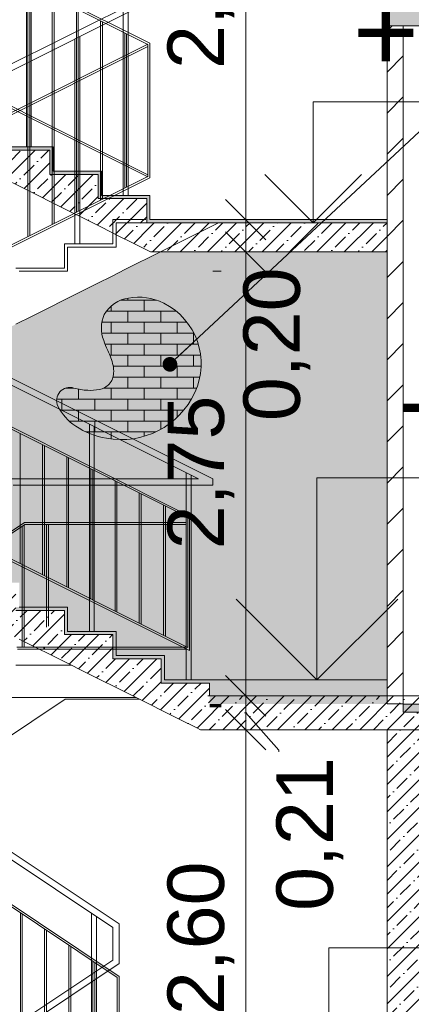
# Model space of a CAD drawing. Header units: millimetres. Extents: x -467606 to 1964440, y -17510 to 201584.
# Tile 43 of 43: x -439372 to -436945, y 2100 to 8197. Entities that reach past the tile are written whole.
import ezdxf

# ---------------------------------------------------------------- set-up
doc = ezdxf.new("R2010")
doc.units = ezdxf.units.MM
doc.header["$MEASUREMENT"] = 0
doc.set_wipeout_variables(frame=1)
doc.linetypes.add('Wipeout_Contour', pattern=[1000, 0, -1000])
for name, color, linetype, lineweight in [('0_Ном._пера__1', 7, 'Continuous', 0), ('0_Ном._пера__120', 7, 'Continuous', 0), ('АР-вертикальная связь - Лестница.АР_Ном._пера__1', 7, 'Continuous', 0), ('АР-вертикальная связь - Лестница.АР_Ном._пера__101', 252, 'Continuous', 0), ('АР-вертикальная связь - Лестница.АР_Ном._пера__120', 7, 'Continuous', 0), ('АР-вертикальная связь - Лестница.АР_Ном._пера__21', 7, 'Continuous', 5), ('АР-Стены_внешние_.АР_Ном._пера__1', 7, 'Continuous', 0), ('АР-Стены_внешние_.АР_Ном._пера__251', 7, 'Continuous', 9), ('АР-Стены_внутренние_пилоны.АР_Ном._пера__1', 7, 'Continuous', 0), ('АР-Стены_Перегородки_общ пом_1этаж.АР_Ном._пера__1', 7, 'Continuous', 0), ('АР-Стены_Перегородки_общ пом_1этаж.АР_Ном._пера__120', 7, 'Continuous', 0), ('АР-Чертеж-Размеры.АР_Ном._пера__1', 7, 'Continuous', 0)]:
    doc.layers.add(name, color=color, linetype=linetype, lineweight=lineweight)
doc.layers.add('АР-вертикальная связь - Лестница.АР', color=7, linetype='Continuous')
doc.layers.add('АР-Чертеж-Размеры.АР', color=7, linetype='Continuous')
doc.layers.add('АР-вертикальная связь - Лестница.АР_Ном._пера__102', color=7, linetype='Continuous', lineweight=5, true_color=0xcccccc)
doc.layers.add('АР-вертикальная связь - Лестница.АР_Ном._пера__180', color=7, linetype='Continuous', lineweight=5, true_color=0xd6cda7)
doc.styles.add('РЎР“Р•РќР•Р\xa0Р\x98Р\xa0_РЎРўР\x98Р›Р¬_1', font='arial.ttf')
doc.dimstyles.new('СГЕНЕРИР_СТИЛЬ__2', dxfattribs={"dimtxt": 350, "dimasz": 237.5, "dimexe": 0.18, "dimexo": 300000, "dimgap": 0, "dimtad": 1, "dimlfac": 0.001, "dimzin": 0, "dimdsep": 46, "dimtxsty": 'РЎР“Р•РќР•Р\xa0Р\x98Р\xa0_РЎРўР\x98Р›Р¬_1', "dimblk": 'ARROWHEAD_6', "dimblk1": 'ARROWHEAD_6', "dimblk2": 'ARROWHEAD_6', "dimcen": 0.09, "dimclrd": 7, "dimclre": 7, "dimclrt": 7, "dimadec": 0, "dimazin": 0, "dimtfac": 1, "dimtdec": 4, "dimtmove": 0, "dimatfit": 3, "dimfxl": 1, "dimtolj": 1, "dimtzin": 0, "dimarcsym": 0})
doc.dimstyles.new('СГЕНЕРИР_СТИЛЬ__3', dxfattribs={"dimtxt": 350, "dimasz": 237.5, "dimexe": 0.18, "dimexo": 300000, "dimgap": 0, "dimtad": 1, "dimlfac": 0.001, "dimzin": 0, "dimdsep": 46, "dimtxsty": 'РЎР“Р•РќР•Р\xa0Р\x98Р\xa0_РЎРўР\x98Р›Р¬_1', "dimblk": 'ARROWHEAD_6', "dimblk1": 'ARROWHEAD_6', "dimblk2": 'ARROWHEAD_6', "dimcen": 0.09, "dimclrd": 7, "dimclre": 7, "dimclrt": 7, "dimadec": 0, "dimazin": 0, "dimtfac": 1, "dimtdec": 4, "dimtmove": 2, "dimatfit": 3, "dimfxl": 1, "dimtolj": 1, "dimtzin": 0, "dimarcsym": 0})
doc.dimstyles.new('СГЕНЕРИР_СТИЛЬ__4', dxfattribs={"dimtxt": 350, "dimasz": 237.5, "dimexe": 0.18, "dimexo": 300000, "dimgap": 0, "dimtad": 1, "dimtih": 1, "dimtoh": 1, "dimlfac": 0.001, "dimzin": 0, "dimdsep": 46, "dimtxsty": 'РЎР“Р•РќР•Р\xa0Р\x98Р\xa0_РЎРўР\x98Р›Р¬_1', "dimblk": 'ARROWHEAD_6', "dimblk1": 'ARROWHEAD_6', "dimblk2": 'ARROWHEAD_6', "dimcen": 0.09, "dimclrd": 7, "dimclre": 7, "dimclrt": 7, "dimadec": 0, "dimazin": 0, "dimtfac": 1, "dimtdec": 4, "dimtmove": 0, "dimatfit": 3, "dimfxl": 1, "dimtolj": 1, "dimtzin": 0, "dimarcsym": 0})
doc.dimstyles.new('СГЕНЕРИР_СТИЛЬ__8', dxfattribs={"dimtxt": 0.18, "dimasz": 182.4, "dimexe": 0.18, "dimexo": 0.0625, "dimgap": 0, "dimtad": 0, "dimtih": 1, "dimtoh": 1, "dimdec": 4, "dimzin": 0, "dimdsep": 46, "dimcen": 0.09, "dimadec": 0, "dimazin": 0, "dimtfac": 1, "dimtdec": 4, "dimtmove": 0, "dimatfit": 3, "dimldrblk": 'ARROWHEAD_11', "dimfxl": 1, "dimtolj": 1, "dimtzin": 0, "dimarcsym": 0})
pattern_1 = [(45, (0, 0), (-84.852814, 84.852814), []), (45, (-42.43, 42.43), (-84.852814, 84.852814), [90, -30, 0, -30])]

# ---------------------------------------------------------------- blocks, each defined once
blk = doc.blocks.new('Линейный Размер_20_3', base_point=(-437529.4, 4109.5))
at = {"layer": 'АР-Чертеж-Размеры.АР_Ном._пера__1', "color": 7, "linetype": 'Continuous', "lineweight": 0}
for p, q in [((-437529.4, 4109.5), (-437529.4, 5359.5)), ((-437529.4, 5359.5), (-435345.3, 5359.5)), ((-437529.4, 4109.5), (-438029.4, 4609.5)), ((-437029.4, 4609.5), (-437529.4, 4109.5)), ((-437529.4, 4109.5), (-437904.4, 4109.5)), ((-437529.4, 4109.5), (-437154.4, 4109.5))]:
    blk.add_line(p, q, dxfattribs=at)
at = {"layer": 'АР-Чертеж-Размеры.АР_Ном._пера__1', "color": 7, "lineweight": 0, "insert": (-437029.4, 5459.5), "char_height": 500, "attachment_point": 7, "style": 'РЎР“Р•РќР•Р\xa0Р\x98Р\xa0_РЎРўР\x98Р›Р¬_1'}
blk.add_mtext('\\A1;{\\pql;\\fArial|b0|i0|c204|p0;\\W1.000000;+4,11}', dxfattribs=at)
blk = doc.blocks.new('Линейный Размер_25_3', base_point=(-437553.5, 6939.5))
at = {"layer": 'АР-Чертеж-Размеры.АР_Ном._пера__1', "color": 7, "linetype": 'Continuous', "lineweight": 0}
for p, q in [((-437553.5, 6939.5), (-437553.5, 7689.5)), ((-437553.5, 7689.5), (-435571.7, 7689.5)), ((-437553.5, 6939.5), (-437853.5, 7239.5)), ((-437253.5, 7239.5), (-437553.5, 6939.5)), ((-437553.5, 6939.5), (-437778.5, 6939.5)), ((-437553.5, 6939.5), (-437328.5, 6939.5))]:
    blk.add_line(p, q, dxfattribs=at)
at = {"layer": 'АР-Чертеж-Размеры.АР_Ном._пера__1', "color": 7, "lineweight": 0, "insert": (-437306.8, 7782.2), "char_height": 500, "attachment_point": 7, "style": 'РЎР“Р•РќР•Р\xa0Р\x98Р\xa0_РЎРўР\x98Р›Р¬_1'}
blk.add_mtext('\\A1;{\\pql;\\fArial|b0|i0|c204|p0;\\W1.000000;+6,94}', dxfattribs=at)
blk = doc.blocks.new('Линейный Размер_29_3', base_point=(-437456.3, 1200))
at = {"layer": 'АР-Чертеж-Размеры.АР_Ном._пера__1', "color": 7, "linetype": 'Continuous', "lineweight": 0}
for p, q in [((-437456.3, 1200), (-437456.3, 2450)), ((-437456.3, 2450), (-435221.2, 2450))]:
    blk.add_line(p, q, dxfattribs=at)
blk = doc.blocks.new('*D329')
at = {"layer": 'АР-Чертеж-Размеры.АР_Ном._пера__1', "color": 7, "linetype": 'Continuous', "lineweight": 0, "transparency": 16777216}
for p, q in [((-449955.3, -7442.7), (-449955.3, -6973.9)), ((-427785.2, -7442.7), (-427785.2, -6973.9)), ((-449830.3, -7083.3), (-450080.3, -7333.3)), ((-427660.2, -7083.3), (-427910.2, -7333.3)), ((-450142.8, -7208.3), (-449955.3, -7208.3)), ((-449955.3, -7208.3), (-427785.2, -7208.3))]:
    blk.add_line(p, q, dxfattribs=at)
at = {"layer": 'АР-Чертеж-Размеры.АР_Ном._пера__1', "color": 7, "lineweight": 0, "transparency": 16777216, "insert": (-439470.8, -7138.3), "char_height": 350, "attachment_point": 7, "style": 'РЎР“Р•РќР•Р\xa0Р\x98Р\xa0_РЎРўР\x98Р›Р¬_1'}
blk.add_mtext('\\A1;{\\pql;\\fArial|b0|i0|c204|p0;\\W1.000000;22,17}', dxfattribs=at)
blk = doc.blocks.new('ARROWHEAD_6')
at = {"color": 0, "linetype": 'Continuous', "lineweight": 0}
for p, q in [((-0.5, -0.5), (0.5, 0.5)), ((0, 0), (-1, 0))]:
    blk.add_line(p, q, dxfattribs=at)
blk = doc.blocks.new('ARROWHEAD_11')
at = {"color": 0, "linetype": 'Continuous', "lineweight": 0}
blk.add_line((0, 0), (-1, 0), dxfattribs=at)
at = {"color": 0, "linetype": 'Continuous', "lineweight": 0, "const_width": 0.25, "flags": 128}
blk.add_lwpolyline([(-0.125, 0, 1), (0.125, 0, 1)], format="xyb", close=True, dxfattribs=at)
blk = doc.blocks.new('*D576')
at = {"layer": 'АР-Чертеж-Размеры.АР_Ном._пера__1', "color": 7, "linetype": 'Continuous', "lineweight": 0, "transparency": 16777216}
for p, q in [((-437970.7, 3800), (-437970.7, 4010.1)), ((-438095.7, 3925), (-437845.7, 3675)), ((-437970.7, 3905.1), (-437766.1, 3673.1)), ((-437736.4, 3800), (-438205.1, 3800)), ((-437970.7, 1200), (-437970.7, 3800)), ((-437766.1, 3673.1), (-437766.1, 3662.4)), ((-438095.7, 1325), (-437845.7, 1075)), ((-437736.4, 1200), (-438205.1, 1200)), ((-437970.7, 990), (-437970.7, 1200))]:
    blk.add_line(p, q, dxfattribs=at)
at = {"layer": 'АР-Чертеж-Размеры.АР_Ном._пера__1', "color": 7, "lineweight": 0, "transparency": 16777216, "char_height": 350, "attachment_point": 7, "rotation": 90, "style": 'РЎР“Р•РќР•Р\xa0Р\x98Р\xa0_РЎРўР\x98Р›Р¬_1'}
for s, insert in [('\\A1;{\\pql;\\fArial|b0|i0|c204|p0;\\W1.000000;0,21}', (-437366.1, 2678.2)), ('\\A1;{\\pql;\\fArial|b0|i0|c204|p0;\\W1.000000;2,60}', (-438040.7, 2032.9))]:
    blk.add_mtext(s, dxfattribs=dict(at, insert=insert))
blk = doc.blocks.new('*D577')
at = {"layer": 'АР-Чертеж-Размеры.АР_Ном._пера__1', "color": 7, "linetype": 'Continuous', "lineweight": 0, "transparency": 16777216}
for p, q in [((-438095.7, 4135.1), (-437845.7, 3885.1)), ((-437736.4, 4010.1), (-438205.1, 4010.1)), ((-437970.7, 3800), (-437970.7, 4010.1)), ((-438095.7, 3925), (-437845.7, 3675)), ((-437963.7, 3904.6), (-437977.8, 3905.5)), ((-437970.7, 3905.1), (-437766.1, 3673.1))]:
    blk.add_line(p, q, dxfattribs=at)
blk = doc.blocks.new('*D578')
at = {"layer": 'АР-Чертеж-Размеры.АР_Ном._пера__1', "color": 7, "linetype": 'Continuous', "lineweight": 0, "transparency": 16777216}
for p, q in [((-437970.7, 6759.5), (-437970.7, 6959.5)), ((-438095.7, 6884.5), (-437845.7, 6634.5)), ((-437736.4, 6759.5), (-438205.1, 6759.5)), ((-437970.7, 4010.1), (-437970.7, 6759.5)), ((-438095.7, 4135.1), (-437845.7, 3885.1)), ((-437736.4, 4010.1), (-438205.1, 4010.1))]:
    blk.add_line(p, q, dxfattribs=at)
at = {"layer": 'АР-Чертеж-Размеры.АР_Ном._пера__1', "color": 7, "lineweight": 0, "transparency": 16777216, "char_height": 350, "attachment_point": 7, "rotation": 90, "style": 'РЎР“Р•РќР•Р\xa0Р\x98Р\xa0_РЎРўР\x98Р›Р¬_1'}
for s, insert in [('\\A1;{\\pql;\\fArial|b0|i0|c204|p0;\\W1.000000;0,20}', (-437570.7, 5711.4)), ('\\A1;{\\pql;\\fArial|b0|i0|c204|p0;\\W1.000000;2,75}', (-438040.7, 4917.7))]:
    blk.add_mtext(s, dxfattribs=dict(at, insert=insert))
blk = doc.blocks.new('*D579')
at = {"layer": 'АР-Чертеж-Размеры.АР_Ном._пера__1', "color": 7, "linetype": 'Continuous', "lineweight": 0, "transparency": 16777216}
for p, q in [((-438095.7, 7084.5), (-437845.7, 6834.5)), ((-437970.7, 6759.5), (-437970.7, 6959.5)), ((-438095.7, 6884.5), (-437845.7, 6634.5))]:
    blk.add_line(p, q, dxfattribs=at)
blk = doc.blocks.new('*D580')
at = {"layer": 'АР-Чертеж-Размеры.АР_Ном._пера__1', "color": 7, "linetype": 'Continuous', "lineweight": 0, "transparency": 16777216}
for p, q in [((-437970.7, 9759.5), (-437970.7, 9959.5)), ((-438095.7, 9884.5), (-437845.7, 9634.5)), ((-437736.4, 9759.5), (-438205.1, 9759.5)), ((-437970.7, 6959.5), (-437970.7, 9759.5)), ((-438095.7, 7084.5), (-437845.7, 6834.5)), ((-437736.4, 6959.5), (-438205.1, 6959.5)), ((-437970.7, 6759.5), (-437970.7, 6959.5))]:
    blk.add_line(p, q, dxfattribs=at)
at = {"layer": 'АР-Чертеж-Размеры.АР_Ном._пера__1', "color": 7, "lineweight": 0, "transparency": 16777216, "char_height": 350, "attachment_point": 7, "rotation": 90, "style": 'РЎР“Р•РќР•Р\xa0Р\x98Р\xa0_РЎРўР\x98Р›Р¬_1'}
for s, insert in [('\\A1;{\\pql;\\fArial|b0|i0|c204|p0;\\W1.000000;0,20}', (-437570.7, 8748.6)), ('\\A1;{\\pql;\\fArial|b0|i0|c204|p0;\\W1.000000;2,80}', (-438040.7, 7892.4))]:
    blk.add_mtext(s, dxfattribs=dict(at, insert=insert))

msp = doc.modelspace()

# ---------------------------------------------------------------- hatches: boundary and pattern name
at = {"layer": 'АР-вертикальная связь - Лестница.АР_Ном._пера__101', "linetype": 'Continuous', "lineweight": 0}
h = msp.add_hatch(dxfattribs=at)
h.set_pattern_fill('ЖЕЛЕЗОБЕТОН__PROJECT__0003', color=252, style=0, pattern_type=2)
h.set_pattern_definition(pattern_1)
h.paths.add_polyline_path([(-440894.902, 5439.52), (-441530.312, 5439.52), (-440774.902, 5061.815), (-440674.902, 5011.815), (-440574.902, 4961.815), (-440474.902, 4911.815), (-440374.902, 4861.815), (-440274.902, 4811.815), (-440174.902, 4761.815), (-440074.902, 4711.815), (-439974.902, 4661.815), (-439874.902, 4611.815), (-439774.902, 4561.815), (-439674.902, 4511.815), (-439574.902, 4461.815), (-439474.902, 4411.815), (-439374.902, 4361.815), (-439274.902, 4311.815), (-439174.902, 4261.815), (-439074.902, 4211.815), (-438974.902, 4161.815), (-438874.902, 4111.815), (-438774.902, 4061.815), (-438674.902, 4011.815), (-438574.902, 3961.815), (-438474.902, 3911.815), (-438374.902, 3861.815), (-438274.902, 3811.815), (-438251.272, 3800), (-435985.491, 3800), (-435985.491, 4010.106), (-438194.902, 4010.106), (-438194.902, 4089.52), (-438494.902, 4089.52), (-438494.902, 4239.52), (-438794.902, 4239.52), (-438794.902, 4389.52), (-439094.902, 4389.52), (-439094.902, 4539.52), (-439394.902, 4539.52), (-439394.902, 4689.52), (-439694.902, 4689.52), (-439694.902, 4839.52), (-439994.902, 4839.52), (-439994.902, 4989.52), (-440294.902, 4989.52), (-440294.902, 5139.52), (-440594.902, 5139.52), (-440594.902, 5289.52), (-440894.902, 5289.52)])
at = {"layer": 'АР-вертикальная связь - Лестница.АР_Ном._пера__102', "linetype": 'Continuous', "lineweight": 0, "true_color": 0x333333}
msp.add_hatch(color=250, dxfattribs=at).paths.add_polyline_path([(-438500.292, 6759.52), (-441024.902, 5496.815), (-441024.902, 5459.52), (-440874.902, 5459.52), (-440874.902, 5309.52), (-440574.835, 5309.52), (-440574.902, 5159.52), (-440274.902, 5159.998), (-440274.902, 5009.998), (-439974.902, 5009.998), (-439974.902, 4859.998), (-439674.902, 4859.998), (-439674.902, 4709.998), (-439374.902, 4709.997), (-439374.902, 4559.998), (-439074.902, 4559.998), (-439074.902, 4409.998), (-438774.902, 4409.998), (-438774.902, 4259.998), (-438474.902, 4259.998), (-438474.902, 4109.998), (-438174.902, 4109.998), (-438174.902, 3959.52), (-437094.965, 3959.52), (-437094.965, 4109.998), (-437094.965, 6759.52)])
at = {"layer": 'АР-вертикальная связь - Лестница.АР_Ном._пера__180', "linetype": 'Continuous', "lineweight": 0, "true_color": 0x353329}
for points in [[(-439164.883, 7389.52), (-439164.883, 7409.52), (-439484.883, 7409.52), (-439484.883, 7389.52)], [(-439164.883, 7389.52), (-439184.883, 7389.52), (-439184.883, 7259.52), (-439164.883, 7259.52)], [(-438864.883, 7239.52), (-438864.883, 7259.52), (-439184.883, 7259.52), (-439184.883, 7239.52)], [(-438864.883, 7239.52), (-438884.883, 7239.52), (-438884.883, 7109.52), (-438864.883, 7109.52)], [(-438564.883, 7089.52), (-438564.883, 7109.52), (-438884.883, 7109.52), (-438884.883, 7089.52)], [(-439074.902, 4539.52), (-439074.902, 4559.52), (-439394.902, 4559.52), (-439394.902, 4539.52)], [(-439074.902, 4539.52), (-439094.902, 4539.52), (-439094.902, 4409.52), (-439074.902, 4409.52)], [(-438774.902, 4389.52), (-438774.902, 4409.52), (-439094.902, 4409.52), (-439094.902, 4389.52)], [(-438774.902, 4389.52), (-438794.902, 4389.52), (-438794.902, 4259.52), (-438774.902, 4259.52)], [(-438474.902, 4239.52), (-438474.902, 4259.52), (-438794.902, 4259.52), (-438794.902, 4239.52)], [(-438474.902, 4239.52), (-438494.902, 4239.52), (-438494.902, 4109.52), (-438474.902, 4109.52)], [(-438174.902, 4089.52), (-438174.902, 4109.52), (-438494.902, 4109.52), (-438494.902, 4089.52)], [(-438174.902, 4089.52), (-438194.902, 4089.52), (-438194.902, 3959.52), (-438174.902, 3959.52)], [(-438174.942, 4010.106), (-437094.965, 4010.106), (-437094.965, 4109.52), (-438174.942, 4109.52)], [(-438194.902, 3939.52), (-438122.662, 3939.52), (-438122.662, 3959.52), (-438194.902, 3959.52)], [(-435985.491, 3959.52), (-435985.491, 3909.52), (-436995.23, 3909.52), (-436995.231, 3959.52)]]:
    msp.add_hatch(color=250, dxfattribs=at).paths.add_polyline_path(points)
at = {"layer": 'АР-Стены_внешние_.АР_Ном._пера__1', "linetype": 'Continuous', "lineweight": 0}
h = msp.add_hatch(dxfattribs=at)
h.set_pattern_fill('БЛОКИ_БЕТОННЫЕ_ЭФФЕКТИВН_72', style=0, pattern_type=2)
h.set_pattern_definition([(45, (0, 0), (-127.27922, 127.27922), [])])
h.paths.add_polyline_path([(-436994.701, 8160), (-437094.965, 8160), (-437094.965, 3959.998), (-436994.701, 3959.998)])
at = {"layer": 'АР-Стены_внутренние_пилоны.АР_Ном._пера__1', "linetype": 'Continuous', "lineweight": 0}
h = msp.add_hatch(dxfattribs=at)
h.set_pattern_fill('ЖЕЛЕЗОБЕТОН__PROJECT__0003', style=0, pattern_type=2)
h.set_pattern_definition(pattern_1)
h.paths.add_polyline_path([(-437094.924, 8160), (-420765.465, 8160), (-420765.465, 8360), (-437094.924, 8360)])
h = msp.add_hatch(dxfattribs=at)
h.set_pattern_fill('ЖЕЛЕЗОБЕТОН__PROJECT__0003', style=0, pattern_type=2)
h.set_pattern_definition(pattern_1)
h.paths.add_polyline_path([(-437094.924, 3800), (-436894.924, 3800), (-436894.924, -4799.999), (-437094.924, -4799.999)])
at = {"layer": 'АР-Стены_Перегородки_общ пом_1этаж.АР_Ном._пера__120', "linetype": 'Continuous', "lineweight": 0}
h = msp.add_hatch(dxfattribs=at)
h.set_pattern_fill('КЛАДКА_КИРПИЧНАЯ___ЛОЖКО_E0', style=0, pattern_type=2)
h.set_pattern_definition([(0, (0, 0), (0, 68), []), (90, (0, 0), (-204, 0), [68, -68]), (90, (102, 68), (-204, 0), [68, -68])])
h.paths.add_polyline_path([(-439035.783, 5915.618, 0.66632278), (-439134.853, 5803.931, 0.1333755), (-439024.449, 5680.567, 0.10901585), (-438834.663, 5605.583, 0.34284335), (-438286.629, 5887.863, 0.40668167), (-438479.483, 6442.117, 0.15959302), (-438697.617, 6473.293, 0.23155496), (-438847.63, 6371.975, 0.20246644), (-438851.256, 6210.91, 0.02208427), (-438826.207, 6149.287, -0.05385353), (-438792.838, 6056.707, -0.06886442), (-438789.466, 6008.871, -0.17030666), (-438816.765, 5940.66, -0.14805518), (-438878.206, 5907.504, -0.0712957), (-438950.469, 5902.145, -0.05691894)])

# ---------------------------------------------------------------- linework, layer by layer
at = {"layer": '0_Ном._пера__120', "color": 7, "linetype": 'Continuous', "lineweight": 0}
for p, q in [((-438564.883, 8051.595), (-441259.034, 9398.671)), ((-438576.733, 8044.104), (-441259.034, 9385.254)), ((-438576.733, 7224.104), (-441270.733, 8571.104)), ((-438576.733, 7237.52), (-441258.883, 8578.595)), ((-441270.883, 7000.881), (-438609.529, 8331.558)), ((-438318.902, 5123.595), (-441270.883, 6599.586)), ((-438330.751, 5116.104), (-441270.883, 6586.17)), ((-438318.902, 4290.179), (-441171.208, 5716.332)), ((-438330.751, 4309.52), (-441159.358, 5723.824)), ((-438264.344, 5353.956), (-439424.616, 5353.956)), ((-438174.902, 5313.956), (-439412.505, 5313.956)), ((-438174.902, 5353.956), (-438174.902, 5313.956)), ((-441155.55, 3875.5), (-439342.866, 5083.956)), ((-441143.7, 3868.978), (-439339.205, 5071.975)), ((-438339.751, 5083.956), (-439342.866, 5083.956)), ((-438339.751, 5071.975), (-439339.205, 5071.975)), ((-438339.751, 4311.981), (-439389.489, 4311.981)), ((-438339.751, 4300), (-439385.827, 4300)), ((-438795.551, 2576.156), (-441155.55, 4149.489)), ((-438755.551, 2273.064), (-441143.7, 3865.163)), ((-438767.401, 2266.541), (-441143.7, 3850.741)), ((-441755.551, 400), (-438795.551, 2373.333)), ((-441713.497, 379.962), (-438755.551, 2351.926))]:
    msp.add_line(p, q, dxfattribs=at)
for points in [[(-439329.731, 8691.658), (-439329.731, 7409.52)], [(-439299.731, 8676.658), (-439299.731, 7409.52)], [(-439320.733, 7609.52), (-439320.733, 8416.101)], [(-439308.883, 7603.595), (-439308.883, 8410.179)], [(-438729.732, 8391.659), (-438729.732, 7109.52)], [(-438699.732, 8376.659), (-438699.732, 7109.52)], [(-439170.582, 7534.445), (-439170.582, 8341.029)], [(-439158.733, 7528.52), (-439158.733, 8335.104)], [(-439020.582, 7459.445), (-439020.582, 8266.029)], [(-439008.733, 7453.52), (-439008.733, 8260.104)], [(-438870.582, 7384.445), (-438870.582, 8191.029)], [(-438858.733, 7378.52), (-438858.733, 8185.104)], [(-438720.733, 7309.52), (-438720.733, 8116.101)], [(-438708.883, 7303.595), (-438708.883, 8110.179)], [(-438564.883, 7218.104), (-438564.883, 8051.595)], [(-438576.733, 7224.029), (-438576.733, 8044.104)], [(-438576.733, 7225.595), (-438576.733, 8035.179)], [(-438564.883, 7218.104), (-438564.883, 8041.104)], [(-438720.733, 7153.595), (-438720.733, 7960.179)], [(-438708.883, 7159.517), (-438708.883, 7966.104)], [(-438870.733, 7078.595), (-438870.733, 7885.179)], [(-438858.883, 7084.52), (-438858.883, 7891.104)], [(-439020.733, 7003.595), (-439020.733, 7810.179)], [(-439008.883, 7009.52), (-439008.883, 7816.101)], [(-439170.883, 6928.52), (-439170.883, 7735.104)], [(-439159.034, 6934.445), (-439159.034, 7741.029)], [(-439320.883, 6853.52), (-439320.883, 7660.104)], [(-439309.034, 6859.445), (-439309.034, 7666.029)], [(-438939.749, 5691.658), (-438939.749, 4409.52)], [(-438909.749, 5676.658), (-438909.749, 4409.52)], [(-439368.751, 4828.52), (-439368.751, 5635.104)], [(-439230.601, 4759.445), (-439230.601, 5566.029)], [(-439218.751, 4753.52), (-439218.751, 5560.104)], [(-439080.601, 4684.445), (-439080.601, 5491.029)], [(-439068.751, 4678.52), (-439068.751, 5485.104)], [(-438930.751, 4609.52), (-438930.751, 5416.101)], [(-438918.902, 4603.595), (-438918.902, 5410.179)], [(-438339.751, 5391.659), (-438339.751, 4109.52)], [(-438309.751, 5376.659), (-438309.751, 4109.52)], [(-438780.601, 4534.445), (-438780.601, 5341.029)], [(-438768.751, 4528.52), (-438768.751, 5335.104)], [(-438630.601, 4459.445), (-438630.601, 5266.029)], [(-438618.751, 4453.52), (-438618.751, 5260.104)], [(-438480.601, 4384.445), (-438480.601, 5191.029)], [(-438468.751, 4378.52), (-438468.751, 5185.104)], [(-438318.902, 4290.179), (-438318.902, 5123.595)], [(-439355.55, 4311.981), (-439355.55, 5061.078)], [(-439343.7, 4311.981), (-439343.7, 5068.978)], [(-439205.399, 4434.708), (-439205.399, 5071.975)], [(-439193.55, 4442.607), (-439193.55, 5071.975)], [(-438330.751, 4309.52), (-438330.751, 5116.101)], [(-439367.401, 1940.07), (-439367.401, 2666.541)], [(-439355.551, 1932.171), (-439355.551, 2658.642)], [(-438926.549, 2663.488), (-438926.549, 1397.563)], [(-438896.549, 2643.488), (-438896.549, 1397.563)], [(-439217.401, 1840.07), (-439217.401, 2566.541)], [(-438795.551, 2373.333), (-438795.551, 2576.156)], [(-438755.551, 2351.926), (-438755.551, 2597.563)], [(-439205.551, 1832.171), (-439205.551, 2558.642)], [(-439067.401, 1740.07), (-439067.401, 2466.541)], [(-439055.551, 1732.171), (-439055.551, 2458.642)], [(-438917.551, 1640.171), (-438917.551, 2366.642)], [(-438905.702, 1632.271), (-438905.702, 2358.742)], [(-438767.401, 1326.708), (-438767.401, 2266.541)], [(-438755.551, 1320.185), (-438755.551, 2273.064)]]:
    msp.add_lwpolyline(points, dxfattribs=at)
at = {"layer": 'АР-вертикальная связь - Лестница.АР_Ном._пера__1', "color": 7, "linetype": 'Continuous', "lineweight": 0}
for p, q in [((-438494.902, 6761.815), (-438139.491, 6939.52)), ((-438569.902, 6724.315), (-438644.902, 6686.815)), ((-438494.902, 6761.815), (-438569.902, 6724.315)), ((-438719.902, 6649.315), (-438794.902, 6611.815)), ((-438644.902, 6686.815), (-438719.902, 6649.315)), ((-438794.902, 6611.815), (-438894.902, 6561.815)), ((-438894.902, 6561.815), (-438994.902, 6511.815)), ((-438994.902, 6511.815), (-439094.902, 6461.815)), ((-439194.902, 6411.815), (-439294.902, 6361.815)), ((-439094.902, 6461.815), (-439194.902, 6411.815)), ((-439294.902, 6361.815), (-439394.902, 6311.815)), ((-439089.534, 3990), (-440294.95, 3186.389)), ((-439694.95, 4000), (-438651.271, 4000)), ((-439089.534, 3990), (-438631.272, 3990))]:
    msp.add_line(p, q, dxfattribs=at)
at = {"layer": 'АР-вертикальная связь - Лестница.АР_Ном._пера__1', "color": 7, "linetype": 'Continuous', "lineweight": 0, "flags": 128}
msp.add_lwpolyline([(-435985.491, 3959.52), (-435985.491, 3909.52), (-436995.23, 3909.52), (-436995.231, 3959.52)], close=True, dxfattribs=at)
at = {"layer": 'АР-вертикальная связь - Лестница.АР_Ном._пера__120', "color": 7, "linetype": 'Continuous', "lineweight": 0}
for p, q in [((-439164.883, 7409.52), (-439464.883, 7409.52)), ((-439164.883, 7409.52), (-439164.883, 7389.52)), ((-439164.883, 7389.52), (-439164.883, 7259.52)), ((-438864.883, 7259.52), (-439164.883, 7259.52)), ((-438864.883, 7259.52), (-438864.883, 7239.52)), ((-438864.883, 7239.52), (-438864.883, 7109.52)), ((-438564.883, 7109.52), (-438864.883, 7109.52)), ((-438564.883, 7109.52), (-438564.883, 7089.52)), ((-437094.883, 6959.52), (-437094.883, 6939.52)), ((-439074.902, 4559.52), (-439374.902, 4559.52)), ((-439074.902, 4559.52), (-439074.902, 4539.52)), ((-439074.902, 4539.52), (-439074.902, 4409.52)), ((-438774.902, 4409.52), (-439074.902, 4409.52)), ((-438774.902, 4409.52), (-438774.902, 4389.52)), ((-438774.902, 4389.52), (-438774.902, 4259.52)), ((-438474.902, 4259.52), (-438774.902, 4259.52)), ((-438474.902, 4259.52), (-438474.902, 4239.52)), ((-438474.902, 4239.52), (-438474.902, 4109.52)), ((-437094.965, 4109.52), (-438474.902, 4109.52))]:
    msp.add_line(p, q, dxfattribs=at)
at = {"layer": 'АР-вертикальная связь - Лестница.АР_Ном._пера__21', "color": 7, "linetype": 'Continuous', "lineweight": 5}
for p, q in [((-439184.883, 7389.52), (-439484.883, 7389.52)), ((-438884.883, 7239.52), (-439184.883, 7239.52)), ((-438584.883, 7089.52), (-438884.883, 7089.52)), ((-437094.883, 6959.52), (-437094.883, 6789.52)), ((-437094.883, 6759.52), (-438560.293, 6759.52)), ((-438122.662, 6640), (-438174.902, 6640)), ((-439094.902, 4539.52), (-439394.902, 4539.52)), ((-438794.902, 4389.52), (-439094.902, 4389.52)), ((-438494.902, 4239.52), (-438794.902, 4239.52)), ((-438194.902, 4089.52), (-438494.902, 4089.52)), ((-435985.491, 3800), (-438251.272, 3800))]:
    msp.add_line(p, q, dxfattribs=at)
at = {"layer": 'АР-вертикальная связь - Лестница.АР_Ном._пера__21', "color": 7, "linetype": 'Continuous', "lineweight": 5, "flags": 128}
for points in [[(-439184.883, 7389.52), (-439184.883, 7259.52), (-439184.883, 7239.52)], [(-438884.883, 7239.52), (-438884.883, 7109.52), (-438884.883, 7089.52)], [(-439094.902, 4539.52), (-439094.902, 4409.52), (-439094.902, 4389.52)], [(-438794.902, 4389.52), (-438794.902, 4259.52), (-438794.902, 4239.52)], [(-438494.902, 4239.52), (-438494.902, 4109.52), (-438494.902, 4089.52)]]:
    msp.add_lwpolyline(points, dxfattribs=at)
at = {"layer": 'АР-Стены_внешние_.АР_Ном._пера__1', "color": 7, "linetype": 'Continuous', "lineweight": 0, "flags": 128}
msp.add_lwpolyline([(-436994.701, 8160), (-437094.965, 8160), (-437094.965, 3959.998), (-436994.701, 3959.998)], close=True, dxfattribs=at)
at = {"layer": 'АР-Стены_внешние_.АР_Ном._пера__251', "color": 7, "linetype": 'Continuous', "lineweight": 9}
for p in [(-438194.902, 4089.52), (-435978.255, 4010.106)]:
    msp.add_line(p, (-438194.902, 4010.106), dxfattribs=at)
at = {"layer": 'АР-Стены_внутренние_пилоны.АР_Ном._пера__1', "color": 7, "linetype": 'Continuous', "lineweight": 0, "flags": 128}
for points in [[(-437094.924, 8160), (-420765.465, 8160), (-420765.465, 8360), (-437094.924, 8360)], [(-437094.924, 3800), (-436894.924, 3800), (-436894.924, -4799.999), (-437094.924, -4799.999)]]:
    msp.add_lwpolyline(points, close=True, dxfattribs=at)
at = {"layer": 'АР-Стены_Перегородки_общ пом_1этаж.АР_Ном._пера__1', "color": 7, "linetype": 'Continuous', "lineweight": 0, "flags": 128}
msp.add_lwpolyline([(-439035.783, 5915.618, 0.66632278), (-439134.853, 5803.931, 0.1333755), (-439024.449, 5680.567, 0.10901585), (-438834.663, 5605.583, 0.34284335), (-438286.629, 5887.863, 0.40668167), (-438479.483, 6442.117, 0.15959302), (-438697.617, 6473.293, 0.23155496), (-438847.63, 6371.975, 0.20246644), (-438851.256, 6210.91, 0.02208427), (-438826.207, 6149.287, -0.05385353), (-438792.838, 6056.707, -0.06886442), (-438789.466, 6008.871, -0.17030666), (-438816.765, 5940.66, -0.14805518), (-438878.206, 5907.504, -0.0712957), (-438950.469, 5902.145, -0.05691894)], format="xyb", close=True, dxfattribs=at)

# ---------------------------------------------------------------- block references
at = {"layer": 'АР-Чертеж-Размеры.АР', "color": 7, "linetype": 'Continuous', "lineweight": 0}
for name, p in [('Линейный Размер_25_3', (-437553.534, 6939.52)), ('Линейный Размер_20_3', (-437529.434, 4109.52)), ('Линейный Размер_29_3', (-437456.254, 1200))]:
    msp.add_blockref(name, p, dxfattribs=at)

# ---------------------------------------------------------------- dimensions: what is measured, and where the dimension line sits
for base, p1, p2, dimstyle, picture, middle in [((-437970.733, 9759.52), (-437234.263, 6959.52), (-437094.883, 9759.52), 'СГЕНЕРИР_СТИЛЬ__2', '*D580', (-438215.733, 8345.513)), ((-437970.733, 6959.52), (-437094.883, 6759.52), (-437234.263, 6959.52), 'СГЕНЕРИР_СТИЛЬ__3', '*D579', (-437745.733, 6164.466)), ((-437970.733, 6759.52), (-437970.733, 4010.106), (-437094.883, 6759.52), 'СГЕНЕРИР_СТИЛЬ__2', '*D578', (-438215.733, 5370.806)), ((-437970.733, 4010.106), (-438251.272, 3800), (-437970.733, 4010.106), 'СГЕНЕРИР_СТИЛЬ__3', '*D577', (-437541.116, 3131.321)), ((-437970.733, 3800), (-437234.263, 1200), (-438251.272, 3800), 'СГЕНЕРИР_СТИЛЬ__2', '*D576', (-438215.733, 2485.993))]:
    dim = msp.add_linear_dim(base=base, p1=p1, p2=p2, angle=90, dimstyle=dimstyle, dxfattribs=at)
    dim.commit()
    dim.dimension.update_dxf_attribs({"geometry": picture, "text_midpoint": middle, "dimtype": 160, "text_rotation": 90})
dim = msp.add_linear_dim(base=(-427785.2, -7208.306), p1=(-449955.322, 3968.351), p2=(-427785.2, 3968.351), dimstyle='СГЕНЕРИР_СТИЛЬ__4', dxfattribs=at)
dim.commit()
dim.dimension.update_dxf_attribs({"geometry": '*D329', "text_midpoint": (-438884.564, -6963.306), "dimtype": 160})

# ---------------------------------------------------------------- leaders
at = {"layer": '0_Ном._пера__1', "color": 7, "linetype": 'Continuous', "lineweight": 0, "annotation_type": 0, "has_hookline": 1, "hookline_direction": 0, "text_width": 6329.368, "horizontal_direction": (1, -1e-06, 0)}
msp.add_leader([(-438440.733, 6063.16), (-434940.729, 9325.464), (-431400.756, 9325.462)], dimstyle='СГЕНЕРИР_СТИЛЬ__8', dxfattribs=at)

# ---------------------------------------------------------------- next in the draw order: wipeouts: each hides what was drawn before it
at = {"color": 254, "linetype": 'Wipeout_Contour', "lineweight": 0, "ltscale": 1757140.927779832}
msp.add_wipeout([(-439394.902, 6639.52), (-439074.902, 6639.52), (-439074.902, 6659.52), (-439394.902, 6659.52)], dxfattribs=at).dxf.layer = 'АР-вертикальная связь - Лестница.АР'
at = {"color": 254, "linetype": 'Wipeout_Contour', "lineweight": 0, "ltscale": 1757059.737305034}
msp.add_wipeout([(-439094.95, 4180), (-439094.95, 4200), (-439394.95, 4200), (-439394.95, 4180)], dxfattribs=at).dxf.layer = 'АР-вертикальная связь - Лестница.АР'

# ---------------------------------------------------------------- next in the draw order: linework, layer by layer
at = {"layer": '0_Ном._пера__120', "color": 7, "linetype": 'Continuous', "lineweight": 0}
msp.add_line((-438755.551, 2597.563), (-441121.323, 4174.744), dxfattribs=at)
at = {"layer": 'АР-вертикальная связь - Лестница.АР_Ном._пера__1', "color": 7, "linetype": 'Continuous', "lineweight": 0}
msp.add_line((-439394.95, 4200), (-439051.272, 4200), dxfattribs=at)
at = {"layer": 'АР-вертикальная связь - Лестница.АР_Ном._пера__21', "color": 7, "linetype": 'Continuous', "lineweight": 5, "flags": 128}
msp.add_lwpolyline([(-439374.902, 4361.815), (-439274.902, 4311.815), (-439174.902, 4261.815), (-439074.902, 4211.815), (-438974.902, 4161.815), (-438874.902, 4111.815), (-438774.902, 4061.815), (-438674.902, 4011.815), (-438574.902, 3961.815), (-438474.902, 3911.815), (-438374.902, 3861.815), (-438274.902, 3811.815), (-438251.272, 3800)], dxfattribs=at)

# ---------------------------------------------------------------- next in the draw order: wipeouts: each hides what was drawn before it
at = {"color": 254, "linetype": 'Wipeout_Contour', "lineweight": 0, "ltscale": 1756545.583588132}
msp.add_wipeout([(-439094.902, 6789.52), (-439094.902, 6659.52), (-439074.902, 6659.52), (-439074.902, 6789.52)], dxfattribs=at).dxf.layer = 'АР-вертикальная связь - Лестница.АР'

# ---------------------------------------------------------------- next in the draw order: linework, layer by layer
at = {"layer": 'АР-вертикальная связь - Лестница.АР_Ном._пера__1', "color": 7, "linetype": 'Continuous', "lineweight": 0}
msp.add_line((-439374.902, 6639.52), (-439074.902, 6639.52), dxfattribs=at)
at = {"layer": 'АР-вертикальная связь - Лестница.АР_Ном._пера__120', "color": 7, "linetype": 'Continuous', "lineweight": 0}
msp.add_line((-439394.902, 6659.52), (-439094.902, 6659.52), dxfattribs=at)

# ---------------------------------------------------------------- next in the draw order: wipeouts: each hides what was drawn before it
at = {"color": 254, "linetype": 'Wipeout_Contour', "lineweight": 0, "ltscale": 1755950.256337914}
msp.add_wipeout([(-439094.902, 6809.52), (-439094.902, 6789.52), (-438774.902, 6789.52), (-438774.902, 6809.52)], dxfattribs=at).dxf.layer = 'АР-вертикальная связь - Лестница.АР'

# ---------------------------------------------------------------- next in the draw order: linework, layer by layer
at = {"layer": '0_Ном._пера__120', "color": 7, "linetype": 'Continuous', "lineweight": 0}
for points in [[(-439029.883, 8076.659), (-439029.883, 6809.52)], [(-438999.883, 8091.659), (-438999.883, 6809.52)]]:
    msp.add_lwpolyline(points, dxfattribs=at)
at = {"layer": 'АР-вертикальная связь - Лестница.АР_Ном._пера__1', "color": 7, "linetype": 'Continuous', "lineweight": 0}
msp.add_line((-439074.902, 6789.52), (-439074.902, 6639.52), dxfattribs=at)
at = {"layer": 'АР-вертикальная связь - Лестница.АР_Ном._пера__120', "color": 7, "linetype": 'Continuous', "lineweight": 0}
for p, q in [((-439094.902, 6789.52), (-439094.902, 6809.52)), ((-439094.902, 6659.52), (-439094.902, 6789.52))]:
    msp.add_line(p, q, dxfattribs=at)

# ---------------------------------------------------------------- next in the draw order: wipeouts: each hides what was drawn before it
at = {"color": 254, "linetype": 'Wipeout_Contour', "lineweight": 0, "ltscale": 1755355.02103253}
msp.add_wipeout([(-438794.902, 6939.52), (-438794.902, 6809.52), (-438774.902, 6809.52), (-438774.902, 6939.52)], dxfattribs=at).dxf.layer = 'АР-вертикальная связь - Лестница.АР'

# ---------------------------------------------------------------- next in the draw order: linework, layer by layer
at = {"layer": '0_Ном._пера__120', "color": 7, "linetype": 'Continuous', "lineweight": 0}
for p, q in [((-438264.344, 5353.956), (-441270.883, 6857.226)), ((-438174.902, 5353.956), (-441230.883, 6881.947))]:
    msp.add_line(p, q, dxfattribs=at)
at = {"layer": 'АР-вертикальная связь - Лестница.АР_Ном._пера__1', "color": 7, "linetype": 'Continuous', "lineweight": 0}
msp.add_line((-439074.902, 6789.52), (-438774.902, 6789.52), dxfattribs=at)
at = {"layer": 'АР-вертикальная связь - Лестница.АР_Ном._пера__120', "color": 7, "linetype": 'Continuous', "lineweight": 0}
for p, q in [((-439094.902, 6809.52), (-438794.902, 6809.52)), ((-439074.902, 6789.52), (-438774.902, 6789.52))]:
    msp.add_line(p, q, dxfattribs=at)

# ---------------------------------------------------------------- next in the draw order: wipeouts: each hides what was drawn before it
at = {"color": 254, "linetype": 'Wipeout_Contour', "lineweight": 0, "ltscale": 1754950.428193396}
msp.add_wipeout([(-438794.902, 6939.52), (-438550.308, 6939.52), (-438590.308, 6959.52), (-438794.902, 6959.52)], dxfattribs=at).dxf.layer = 'АР-вертикальная связь - Лестница.АР'

# ---------------------------------------------------------------- next in the draw order: hatches: boundary and pattern name
at = {"layer": 'АР-вертикальная связь - Лестница.АР_Ном._пера__101', "linetype": 'Continuous', "lineweight": 0}
h = msp.add_hatch(dxfattribs=at)
h.set_pattern_fill('ЖЕЛЕЗОБЕТОН__PROJECT__0003', color=252, style=0, pattern_type=2)
h.set_pattern_definition(pattern_1)
h.paths.add_polyline_path([(-440984.883, 8289.52), (-441284.883, 8289.52), (-441284.883, 8160), (-441361.253, 8160), (-441164.883, 8061.815), (-441064.883, 8011.815), (-440964.883, 7961.815), (-440864.883, 7911.815), (-440764.883, 7861.815), (-440664.883, 7811.815), (-440564.883, 7761.815), (-440464.883, 7711.815), (-440364.883, 7661.815), (-440264.883, 7611.815), (-440164.883, 7561.815), (-440064.883, 7511.815), (-439964.883, 7461.815), (-439864.883, 7411.815), (-439764.883, 7361.815), (-439664.883, 7311.815), (-439564.883, 7261.815), (-439464.883, 7211.815), (-439364.883, 7161.815), (-439264.883, 7111.815), (-439164.883, 7061.815), (-439064.883, 7011.815), (-438964.883, 6961.815), (-438864.883, 6911.815), (-438764.883, 6861.815), (-438664.883, 6811.815), (-438620.293, 6789.52), (-438564.883, 6789.52), (-438564.883, 6939.52), (-438584.883, 6939.52), (-438584.883, 7089.52), (-438884.883, 7089.52), (-438884.883, 7239.52), (-439184.883, 7239.52), (-439184.883, 7389.52), (-439484.883, 7389.52), (-439484.883, 7539.52), (-439784.883, 7539.52), (-439784.883, 7689.52), (-440084.883, 7689.52), (-440084.883, 7839.52), (-440384.883, 7839.52), (-440384.883, 7989.52), (-440684.883, 7989.52), (-440684.883, 8139.52), (-440984.883, 8139.52)])
h = msp.add_hatch(dxfattribs=at)
h.set_pattern_fill('ЖЕЛЕЗОБЕТОН__PROJECT__0003', color=252, style=0, pattern_type=2)
h.set_pattern_definition(pattern_1)
h.paths.add_polyline_path([(-437094.883, 6939.52), (-438564.883, 6939.52), (-438564.883, 6759.52), (-437094.883, 6759.52)])
at = {"layer": 'АР-вертикальная связь - Лестница.АР_Ном._пера__180', "linetype": 'Continuous', "lineweight": 0, "true_color": 0x353329}
for points in [[(-438564.883, 7089.52), (-438584.883, 7089.52), (-438584.883, 6959.52), (-438564.883, 6959.52)], [(-438584.883, 6939.52), (-437094.883, 6939.52), (-437094.883, 6959.52), (-438584.883, 6959.52)]]:
    msp.add_hatch(color=250, dxfattribs=at).paths.add_polyline_path(points)

# ---------------------------------------------------------------- next in the draw order: linework, layer by layer
at = {"layer": '0_Ном._пера__120', "color": 7, "linetype": 'Continuous', "lineweight": 0}
for p, q in [((-441230.883, 6976.16), (-438564.883, 8309.16)), ((-441270.883, 6698.52), (-438576.733, 8045.595)), ((-441259.034, 6691.029), (-438576.733, 8032.179)), ((-441270.883, 5865.104), (-438564.883, 7218.104)), ((-441258.883, 5884.52), (-438576.733, 7225.595))]:
    msp.add_line(p, q, dxfattribs=at)
at = {"layer": 'АР-вертикальная связь - Лестница.АР_Ном._пера__1', "color": 7, "linetype": 'Continuous', "lineweight": 0}
for q in [(-438550.308, 6939.52), (-438774.902, 6789.52)]:
    msp.add_line((-438774.902, 6939.52), q, dxfattribs=at)
at = {"layer": 'АР-вертикальная связь - Лестница.АР_Ном._пера__120', "color": 7, "linetype": 'Continuous', "lineweight": 0}
for p, q in [((-438564.883, 7089.52), (-438564.883, 6959.52)), ((-438794.902, 6959.52), (-438590.308, 6959.52)), ((-438794.902, 6939.52), (-438794.902, 6959.52)), ((-437094.883, 6959.52), (-438564.883, 6959.52)), ((-438794.902, 6809.52), (-438794.902, 6939.52)), ((-438774.902, 6939.52), (-438550.308, 6939.52))]:
    msp.add_line(p, q, dxfattribs=at)
at = {"layer": 'АР-вертикальная связь - Лестница.АР_Ном._пера__21', "color": 7, "linetype": 'Continuous', "lineweight": 5}
for p, q in [((-438564.883, 6939.52), (-438584.883, 6939.52)), ((-437094.883, 6939.52), (-438564.883, 6939.52))]:
    msp.add_line(p, q, dxfattribs=at)
at = {"layer": 'АР-вертикальная связь - Лестница.АР_Ном._пера__21', "color": 7, "linetype": 'Continuous', "lineweight": 5, "flags": 128}
for points in [[(-439464.883, 7211.815), (-439364.883, 7161.815), (-439264.883, 7111.815), (-439164.883, 7061.815), (-439064.883, 7011.815), (-438964.883, 6961.815), (-438864.883, 6911.815), (-438764.883, 6861.815), (-438664.883, 6811.815), (-438560.293, 6759.52)], [(-438584.883, 7089.52), (-438584.883, 6959.52), (-438584.883, 6939.52)]]:
    msp.add_lwpolyline(points, dxfattribs=at)

doc.saveas('drawing.dxf')
